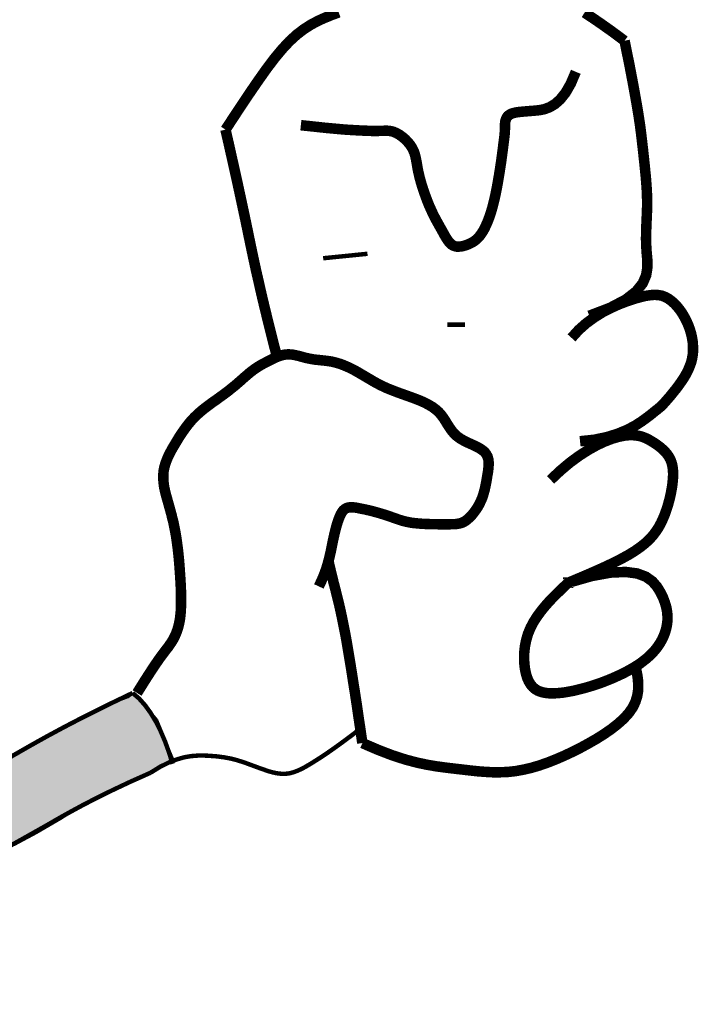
# Model space of a CAD drawing. Extents: x -603 to -141, y -298 to 300.
# Tile 229 of 234: x -201 to -193, y -202 to -190. Entities that reach past the tile are written whole.
import ezdxf

# ---------------------------------------------------------------- set-up
doc = ezdxf.new("R2010")
doc.units = 0
doc.header["$LTSCALE"] = 25
doc.header["$MEASUREMENT"] = 0
doc.linetypes.add('CENTER2', pattern=[1.125, 0.75, -0.125, 0.125, -0.125])
doc.layers.add('FACE', color=160, linetype='CENTER2')
doc.layers.add('FACEHATCH', color=5, linetype='CONTINUOUS')

msp = doc.modelspace()

# ---------------------------------------------------------------- hatches: boundary and pattern name
at = {"layer": 'FACEHATCH'}
msp.add_hatch(color=7, dxfattribs=at).paths.add_polyline_path([(-216.963, -199.132), (-216.778, -199.234), (-216.614, -199.336), (-216.43, -199.459), (-216.205, -199.602), (-216, -199.725), (-215.775, -199.848), (-215.529, -199.991), (-215.345, -200.093), (-215.132, -200.175), (-214.927, -200.216), (-214.702, -200.257), (-214.477, -200.298), (-214.231, -200.339), (-213.985, -200.379), (-213.719, -200.4), (-213.494, -200.441), (-213.187, -200.441), (-212.921, -200.441), (-212.675, -200.461), (-212.388, -200.42), (-212.143, -200.42), (-211.795, -200.4), (-211.528, -200.379), (-211.303, -200.379), (-211.017, -200.359), (-210.75, -200.359), (-210.484, -200.318), (-210.3, -200.298), (-210.136, -200.277), (-210.034, -200.277), (-210.3, -200.339), (-210.505, -200.42), (-210.75, -200.502), (-210.873, -200.625), (-211.017, -200.666), (-211.098, -200.707), (-211.201, -200.748), (-211.303, -200.748), (-211.344, -200.768), (-211.139, -200.829), (-210.955, -200.911), (-210.75, -201.014), (-210.566, -201.075), (-210.32, -201.157), (-210.177, -201.198), (-209.993, -201.28), (-209.849, -201.32), (-209.671, -201.382), (-209.467, -201.443), (-209.282, -201.505), (-209.159, -201.566), (-208.996, -201.607), (-208.811, -201.648), (-208.648, -201.668), (-208.484, -201.648), (-208.259, -201.668), (-208.074, -201.627), (-207.91, -201.586), (-207.706, -201.545), (-207.521, -201.525), (-207.276, -201.484), (-207.01, -201.443), (-206.764, -201.361), (-206.457, -201.239), (-206.231, -201.136), (-205.965, -201.034), (-205.72, -200.952), (-205.453, -200.809), (-205.208, -200.707), (-204.88, -200.604), (-204.634, -200.502), (-204.327, -200.4), (-204.061, -200.277), (-203.795, -200.175), (-203.508, -200.032), (-203.283, -199.929), (-203.037, -199.766), (-202.792, -199.643), (-202.566, -199.5), (-202.362, -199.377), (-202.116, -199.254), (-201.891, -199.132), (-201.604, -198.968), (-201.338, -198.845), (-201.072, -198.682), (-200.826, -198.538), (-200.56, -198.395), (-200.369, -198.272), (-200.206, -198.211), (-200.042, -198.129), (-199.858, -198.047), (-199.755, -198.006), (-199.694, -197.966), (-199.612, -198.027), (-199.509, -198.15), (-199.407, -198.272), (-199.346, -198.416), (-199.284, -198.579), (-199.223, -198.722), (-199.202, -198.763), (-199.366, -198.845), (-199.509, -198.907), (-199.673, -198.968), (-199.858, -199.07), (-200.083, -199.193), (-200.328, -199.316), (-200.554, -199.459), (-200.84, -199.623), (-201.107, -199.766), (-201.414, -199.929), (-201.659, -200.073), (-201.966, -200.257), (-202.171, -200.4), (-202.478, -200.584), (-202.745, -200.768), (-203.011, -200.87), (-203.318, -201.014), (-203.645, -201.157), (-203.932, -201.28), (-204.219, -201.423), (-204.526, -201.586), (-204.772, -201.668), (-204.956, -201.791), (-205.283, -201.914), (-205.632, -202.016), (-206, -202.118), (-206.369, -202.2), (-206.614, -202.261), (-206.86, -202.302), (-206.983, -202.384), (-207.147, -202.466), (-207.229, -202.548), (-207.351, -202.589), (-207.474, -202.609), (-207.72, -202.609), (-208.027, -202.589), (-208.375, -202.568), (-208.633, -202.548), (-209.002, -202.527), (-209.309, -202.487), (-209.657, -202.425), (-209.923, -202.405), (-210.21, -202.384), (-210.496, -202.343), (-210.804, -202.323), (-211.111, -202.302), (-211.397, -202.261), (-211.623, -202.2), (-211.889, -202.159), (-212.175, -202.118), (-212.38, -202.077), (-212.564, -202.057), (-212.626, -201.32), (-214.673, -201.382), (-214.653, -201.525), (-214.755, -201.505), (-214.858, -201.484), (-215.042, -201.443), (-215.226, -201.341), (-215.349, -201.3), (-215.492, -201.28), (-215.656, -201.259), (-215.8, -201.341), (-215.984, -201.423), (-216.148, -201.525), (-216.352, -201.627), (-216.557, -201.771), (-216.782, -201.893), (-216.946, -201.975), (-217.089, -202.077), (-217.274, -202.2), (-217.479, -202.282), (-217.663, -202.364), (-217.796, -202.431), (-217.96, -202.472), (-218.144, -202.534), (-218.308, -202.595), (-218.472, -202.677), (-218.656, -202.759), (-218.799, -202.861), (-218.983, -202.943), (-219.168, -203.004), (-219.332, -203.065), (-219.516, -203.106), (-219.659, -203.168), (-219.761, -203.209), (-219.802, -203.27), (-219.802, -203.352), (-219.761, -203.413), (-219.68, -203.556), (-219.618, -203.7), (-219.557, -203.843), (-219.557, -203.966), (-219.495, -204.088), (-219.413, -204.231), (-219.311, -204.334), (-219.188, -204.477), (-219.127, -204.661), (-219.024, -204.825), (-218.942, -204.988), (-218.881, -205.132), (-218.82, -205.316), (-218.758, -205.459), (-218.942, -205.438), (-219.127, -205.438), (-219.332, -205.438), (-219.495, -205.459), (-219.721, -205.459), (-219.884, -205.5), (-220.089, -205.52), (-220.273, -205.561), (-220.458, -205.663), (-220.662, -205.766), (-220.847, -205.909), (-220.97, -206.073), (-221.113, -206.236), (-221.215, -206.367), (-221.318, -206.51), (-221.379, -206.674), (-221.461, -206.817), (-221.461, -206.981), (-221.522, -207.206), (-221.543, -207.41), (-221.543, -207.635), (-221.543, -207.901), (-221.522, -208.126), (-221.522, -208.433), (-221.502, -208.625), (-221.481, -208.871), (-221.461, -209.055), (-221.44, -209.239), (-221.4, -209.464), (-221.359, -209.689), (-221.359, -209.832), (-221.154, -209.853), (-220.949, -209.832), (-220.703, -209.853), (-220.478, -209.832), (-220.212, -209.832), (-219.987, -209.853), (-219.761, -209.812), (-219.721, -209.812), (-219.741, -209.546), (-219.782, -209.157), (-219.823, -208.789), (-219.843, -208.462), (-219.864, -208.114), (-219.884, -207.787), (-219.905, -207.582), (-219.864, -207.378), (-219.782, -207.214), (-219.639, -207.071), (-219.454, -207.03), (-219.209, -207.071), (-219.045, -207.153), (-218.942, -207.316), (-218.881, -207.521), (-218.881, -207.766), (-218.881, -208.053), (-218.84, -208.278), (-218.84, -208.585), (-218.82, -208.932), (-218.82, -209.321), (-218.799, -209.71), (-218.779, -210.119), (-218.779, -210.426), (-218.758, -210.835), (-218.738, -211.244), (-218.717, -211.551), (-218.717, -211.878), (-218.799, -211.878), (-218.942, -211.796), (-219.106, -211.694), (-219.27, -211.571), (-219.454, -211.469), (-219.68, -211.449), (-219.884, -211.469), (-220.11, -211.571), (-220.294, -211.674), (-220.458, -211.776), (-220.683, -211.878), (-220.826, -212.042), (-220.949, -212.205), (-221.031, -212.39), (-221.133, -212.553), (-221.195, -212.764), (-221.277, -212.928), (-221.318, -212.948), (-221.359, -212.805), (-221.481, -212.498), (-221.604, -212.212), (-221.727, -211.925), (-221.911, -211.577), (-222.014, -211.291), (-222.137, -210.902), (-222.198, -210.575), (-222.259, -210.289), (-222.362, -209.961), (-222.464, -209.573), (-222.526, -209.266), (-222.587, -208.959), (-222.587, -208.672), (-222.628, -208.325), (-222.608, -207.997), (-222.648, -207.762), (-222.669, -207.517), (-222.669, -207.271), (-222.669, -207.005), (-222.689, -206.698), (-222.689, -206.433), (-222.689, -206.167), (-222.669, -205.982), (-222.608, -205.737), (-222.505, -205.451), (-222.423, -205.185), (-222.362, -204.898), (-222.28, -204.571), (-222.239, -204.223), (-222.157, -203.855), (-222.116, -203.528), (-222.014, -203.18), (-221.973, -202.996), (-221.891, -202.832), (-221.789, -202.677), (-221.707, -202.554), (-221.604, -202.431), (-221.481, -202.308), (-221.297, -202.186), (-221.113, -202.104), (-220.929, -201.981), (-220.806, -201.92), (-220.703, -201.838), (-220.601, -201.695), (-220.437, -201.511), (-220.314, -201.327), (-220.171, -201.163), (-220.048, -201.02), (-219.884, -200.876), (-220.028, -200.856), (-220.232, -200.856), (-220.417, -200.836), (-220.683, -200.815), (-220.929, -200.795), (-221.174, -200.774), (-221.44, -200.754), (-221.666, -200.733), (-221.932, -200.672), (-222.239, -200.631), (-222.485, -200.611), (-222.833, -200.549), (-223.181, -200.447), (-223.529, -200.345), (-223.836, -200.222), (-224.072, -200.16), (-224.297, -200.12), (-224.501, -200.079), (-224.747, -200.038), (-224.972, -199.976), (-225.218, -199.915), (-225.505, -199.833), (-225.791, -199.751), (-226.058, -199.649), (-226.324, -199.526), (-226.59, -199.424), (-226.815, -199.342), (-227.061, -199.281), (-227.286, -199.24), (-227.491, -199.219), (-227.696, -199.199), (-227.839, -199.199), (-227.9, -199.199), (-228.003, -199.281), (-228.064, -199.219), (-228.105, -199.056), (-228.105, -198.831), (-228.105, -198.626), (-228.085, -198.422), (-228.044, -198.176), (-228.023, -198.013), (-228.003, -197.91), (-227.921, -197.972), (-227.818, -198.053), (-227.737, -198.074), (-227.532, -198.074), (-227.327, -198.094), (-227.143, -198.115), (-226.938, -198.156), (-226.733, -198.176), (-226.467, -198.238), (-226.221, -198.299), (-225.976, -198.381), (-225.71, -198.442), (-225.464, -198.524), (-225.157, -198.585), (-224.911, -198.647), (-224.624, -198.708), (-224.338, -198.769), (-224.072, -198.81), (-223.805, -198.851), (-223.621, -198.913), (-223.375, -198.974), (-223.089, -199.035), (-222.863, -199.138), (-222.597, -199.199), (-222.331, -199.219), (-222.044, -199.26), (-221.778, -199.301), (-221.553, -199.342), (-221.307, -199.424), (-221.103, -199.424), (-220.836, -199.383), (-220.591, -199.322), (-220.325, -199.219), (-220.099, -199.138), (-219.854, -199.056), (-219.587, -198.954), (-219.362, -198.892), (-219.116, -198.81), (-218.973, -198.79), (-218.871, -198.749), (-218.697, -198.913), (-218.553, -199.035), (-218.349, -199.158), (-218.123, -199.281), (-217.919, -199.363), (-217.653, -199.465), (-217.427, -199.506), (-217.223, -199.567), (-217.038, -199.567), (-216.977, -199.588), (-216.956, -199.465), (-216.956, -199.322)])
h = msp.add_hatch(color=7, dxfattribs=at)
h.paths.add_polyline_path([(-220.923, -216.67), (-220.652, -216.814), (-220.429, -216.973), (-220.174, -217.18), (-220.03, -217.339), (-219.887, -217.499), (-219.791, -217.626), (-219.664, -217.594), (-219.44, -217.371), (-219.249, -217.053), (-219.154, -216.654), (-219.09, -216.145), (-219.042, -215.651), (-218.978, -215.109), (-218.93, -214.615), (-218.883, -214.058), (-218.851, -213.469), (-218.835, -213.07), (-218.835, -212.736), (-218.819, -212.529), (-218.803, -212.417), (-218.755, -212.385), (-218.628, -212.449), (-218.405, -212.608), (-218.054, -212.975), (-217.576, -213.532), (-217.05, -214.154), (-216.269, -215.077), (-215.679, -215.89), (-215.233, -216.431), (-214.867, -216.798), (-214.58, -217.116), (-214.325, -217.451), (-214.086, -217.722), (-213.799, -217.945), (-213.576, -218.12), (-213.289, -218.232), (-212.97, -218.263), (-212.667, -218.279), (-212.396, -218.232), (-212.221, -218.2), (-212.141, -218.152), (-212.348, -217.897), (-212.651, -217.403), (-212.874, -216.814), (-212.954, -216.272), (-212.906, -215.922), (-212.874, -215.635), (-213.257, -215.332), (-213.576, -215.046), (-213.751, -214.902), (-214.133, -214.361), (-214.564, -213.755), (-214.962, -213.198), (-215.376, -212.592), (-215.647, -212.21), (-215.791, -211.987), (-215.966, -211.621), (-216.126, -211.191), (-216.285, -210.888), (-216.54, -210.506), (-216.795, -210.123), (-216.989, -209.812), (-217.164, -209.573), (-217.34, -209.159), (-217.499, -208.761), (-217.69, -208.235), (-217.865, -207.725), (-218.073, -207.248), (-218.232, -206.77), (-218.407, -206.308), (-218.615, -205.798), (-218.758, -205.479), (-218.885, -205.177), (-222.694, -206.037), (-222.71, -206.355), (-222.694, -206.833), (-222.678, -207.216), (-222.647, -207.63), (-222.631, -208.076), (-222.615, -208.474), (-222.599, -208.904), (-222.519, -209.318), (-222.423, -209.717), (-222.312, -210.131), (-222.137, -210.911), (-222.009, -211.294), (-221.85, -211.692), (-221.674, -212.09), (-221.467, -212.536), (-221.308, -212.918), (-221.148, -213.301), (-221.005, -213.683), (-220.878, -214.049), (-220.782, -214.352), (-220.733, -214.759), (-220.733, -215.125), (-220.749, -215.555), (-220.829, -215.954), (-220.909, -216.288), (-220.925, -216.463)])
edge = h.paths.add_edge_path()
edge.add_line((-216.963, -199.137), (-216.963, -199.132))
edge.add_line((-216.963, -199.132), (-216.778, -199.234))
edge.add_line((-216.778, -199.234), (-216.614, -199.336))
edge.add_line((-216.614, -199.336), (-216.43, -199.459))
edge.add_line((-216.43, -199.459), (-216.205, -199.602))
edge.add_line((-216.205, -199.602), (-216, -199.725))
edge.add_line((-216, -199.725), (-215.775, -199.848))
edge.add_line((-215.775, -199.848), (-215.529, -199.991))
edge.add_line((-215.529, -199.991), (-215.345, -200.093))
edge.add_line((-215.345, -200.093), (-215.132, -200.175))
edge.add_line((-215.132, -200.175), (-214.927, -200.216))
edge.add_line((-214.927, -200.216), (-214.702, -200.257))
edge.add_line((-214.702, -200.257), (-214.477, -200.298))
edge.add_line((-214.477, -200.298), (-214.231, -200.339))
edge.add_line((-214.231, -200.339), (-213.985, -200.379))
edge.add_line((-213.985, -200.379), (-213.719, -200.4))
edge.add_line((-213.719, -200.4), (-213.494, -200.441))
edge.add_line((-213.494, -200.441), (-213.187, -200.441))
edge.add_line((-213.187, -200.441), (-212.921, -200.441))
edge.add_line((-212.921, -200.441), (-212.675, -200.461))
edge.add_line((-212.675, -200.461), (-212.388, -200.42))
edge.add_line((-212.388, -200.42), (-212.143, -200.42))
edge.add_line((-212.143, -200.42), (-211.795, -200.4))
edge.add_line((-211.795, -200.4), (-211.528, -200.379))
edge.add_line((-211.528, -200.379), (-211.303, -200.379))
edge.add_line((-211.303, -200.379), (-211.017, -200.359))
edge.add_line((-211.017, -200.359), (-210.75, -200.359))
edge.add_line((-210.75, -200.359), (-210.484, -200.318))
edge.add_line((-210.484, -200.318), (-210.3, -200.298))
edge.add_line((-210.3, -200.298), (-210.136, -200.277))
edge.add_line((-210.136, -200.277), (-210.034, -200.277))
edge.add_line((-210.034, -200.277), (-210.3, -200.339))
edge.add_line((-210.3, -200.339), (-210.505, -200.42))
edge.add_line((-210.505, -200.42), (-210.75, -200.502))
edge.add_line((-210.75, -200.502), (-210.873, -200.625))
edge.add_line((-210.873, -200.625), (-211.017, -200.666))
edge.add_line((-211.017, -200.666), (-211.098, -200.707))
edge.add_line((-211.098, -200.707), (-211.201, -200.748))
edge.add_line((-211.201, -200.748), (-211.303, -200.748))
edge.add_line((-211.303, -200.748), (-211.344, -200.768))
edge.add_line((-211.344, -200.768), (-211.139, -200.829))
edge.add_line((-211.139, -200.829), (-210.955, -200.911))
edge.add_line((-210.955, -200.911), (-210.75, -201.014))
edge.add_line((-210.75, -201.014), (-210.566, -201.075))
edge.add_line((-210.566, -201.075), (-210.32, -201.157))
edge.add_line((-210.32, -201.157), (-210.177, -201.198))
edge.add_line((-210.177, -201.198), (-209.993, -201.28))
edge.add_line((-209.993, -201.28), (-209.849, -201.32))
edge.add_line((-209.849, -201.32), (-209.671, -201.382))
edge.add_line((-209.671, -201.382), (-209.467, -201.443))
edge.add_line((-209.467, -201.443), (-209.282, -201.505))
edge.add_line((-209.282, -201.505), (-209.159, -201.566))
edge.add_line((-209.159, -201.566), (-208.996, -201.607))
edge.add_line((-208.996, -201.607), (-208.811, -201.648))
edge.add_line((-208.811, -201.648), (-208.648, -201.668))
edge.add_line((-208.648, -201.668), (-208.484, -201.648))
edge.add_line((-208.484, -201.648), (-208.259, -201.668))
edge.add_line((-208.259, -201.668), (-208.074, -201.627))
edge.add_line((-208.074, -201.627), (-207.91, -201.586))
edge.add_line((-207.91, -201.586), (-207.706, -201.545))
edge.add_line((-207.706, -201.545), (-207.521, -201.525))
edge.add_line((-207.521, -201.525), (-207.276, -201.484))
edge.add_line((-207.276, -201.484), (-207.01, -201.443))
edge.add_line((-207.01, -201.443), (-206.764, -201.361))
edge.add_line((-206.764, -201.361), (-206.457, -201.239))
edge.add_line((-206.457, -201.239), (-206.231, -201.136))
edge.add_line((-206.231, -201.136), (-205.965, -201.034))
edge.add_line((-205.965, -201.034), (-205.72, -200.952))
edge.add_line((-205.72, -200.952), (-205.453, -200.809))
edge.add_line((-205.453, -200.809), (-205.208, -200.707))
edge.add_line((-205.208, -200.707), (-204.88, -200.604))
edge.add_line((-204.88, -200.604), (-204.634, -200.502))
edge.add_line((-204.634, -200.502), (-204.327, -200.4))
edge.add_line((-204.327, -200.4), (-204.061, -200.277))
edge.add_line((-204.061, -200.277), (-203.795, -200.175))
edge.add_line((-203.795, -200.175), (-203.508, -200.032))
edge.add_line((-203.508, -200.032), (-203.283, -199.929))
edge.add_line((-203.283, -199.929), (-203.037, -199.766))
edge.add_line((-203.037, -199.766), (-202.792, -199.643))
edge.add_line((-202.792, -199.643), (-202.566, -199.5))
edge.add_line((-202.566, -199.5), (-202.362, -199.377))
edge.add_line((-202.362, -199.377), (-202.116, -199.254))
edge.add_line((-202.116, -199.254), (-201.891, -199.132))
edge.add_line((-201.891, -199.132), (-201.604, -198.968))
edge.add_line((-201.604, -198.968), (-201.338, -198.845))
edge.add_line((-201.338, -198.845), (-201.072, -198.682))
edge.add_line((-201.072, -198.682), (-200.826, -198.538))
edge.add_line((-200.826, -198.538), (-200.56, -198.395))
edge.add_line((-200.56, -198.395), (-200.369, -198.272))
edge.add_line((-200.369, -198.272), (-200.206, -198.211))
edge.add_line((-200.206, -198.211), (-200.042, -198.129))
edge.add_line((-200.042, -198.129), (-199.858, -198.047))
edge.add_line((-199.858, -198.047), (-199.755, -198.006))
edge.add_line((-199.755, -198.006), (-199.694, -197.966))
edge.add_line((-199.694, -197.966), (-199.612, -198.027))
edge.add_line((-199.612, -198.027), (-199.509, -198.15))
edge.add_line((-199.509, -198.15), (-199.407, -198.272))
edge.add_line((-199.407, -198.272), (-199.346, -198.416))
edge.add_line((-199.346, -198.416), (-199.284, -198.579))
edge.add_line((-199.284, -198.579), (-199.223, -198.722))
edge.add_line((-199.223, -198.722), (-199.202, -198.763))
edge.add_line((-199.202, -198.763), (-199.366, -198.845))
edge.add_line((-199.366, -198.845), (-199.509, -198.907))
edge.add_line((-199.509, -198.907), (-199.673, -198.968))
edge.add_line((-199.673, -198.968), (-199.858, -199.07))
edge.add_line((-199.858, -199.07), (-200.083, -199.193))
edge.add_line((-200.083, -199.193), (-200.328, -199.316))
edge.add_line((-200.328, -199.316), (-200.554, -199.459))
edge.add_line((-200.554, -199.459), (-200.84, -199.623))
edge.add_line((-200.84, -199.623), (-201.107, -199.766))
edge.add_line((-201.107, -199.766), (-201.414, -199.929))
edge.add_line((-201.414, -199.929), (-201.659, -200.073))
edge.add_line((-201.659, -200.073), (-201.966, -200.257))
edge.add_line((-201.966, -200.257), (-202.171, -200.4))
edge.add_line((-202.171, -200.4), (-202.478, -200.584))
edge.add_line((-202.478, -200.584), (-202.745, -200.768))
edge.add_line((-202.745, -200.768), (-203.011, -200.87))
edge.add_line((-203.011, -200.87), (-203.318, -201.014))
edge.add_line((-203.318, -201.014), (-203.645, -201.157))
edge.add_line((-203.645, -201.157), (-203.932, -201.28))
edge.add_line((-203.932, -201.28), (-204.219, -201.423))
edge.add_line((-204.219, -201.423), (-204.526, -201.586))
edge.add_line((-204.526, -201.586), (-204.772, -201.668))
edge.add_line((-204.772, -201.668), (-204.956, -201.791))
edge.add_line((-204.956, -201.791), (-205.283, -201.914))
edge.add_line((-205.283, -201.914), (-205.632, -202.016))
edge.add_line((-205.632, -202.016), (-206, -202.118))
edge.add_line((-206, -202.118), (-206.369, -202.2))
edge.add_line((-206.369, -202.2), (-206.614, -202.261))
edge.add_line((-206.614, -202.261), (-206.86, -202.302))
edge.add_line((-206.86, -202.302), (-206.983, -202.384))
edge.add_line((-206.983, -202.384), (-207.147, -202.466))
edge.add_line((-207.147, -202.466), (-207.229, -202.548))
edge.add_line((-207.229, -202.548), (-207.351, -202.589))
edge.add_line((-207.351, -202.589), (-207.474, -202.609))
edge.add_line((-207.474, -202.609), (-207.72, -202.609))
edge.add_line((-207.72, -202.609), (-208.027, -202.589))
edge.add_line((-208.027, -202.589), (-208.375, -202.568))
edge.add_line((-208.375, -202.568), (-208.633, -202.548))
edge.add_line((-208.633, -202.548), (-209.002, -202.527))
edge.add_line((-209.002, -202.527), (-209.309, -202.487))
edge.add_line((-209.309, -202.487), (-209.657, -202.425))
edge.add_line((-209.657, -202.425), (-209.923, -202.405))
edge.add_line((-209.923, -202.405), (-210.21, -202.384))
edge.add_line((-210.21, -202.384), (-210.496, -202.343))
edge.add_line((-210.496, -202.343), (-210.804, -202.323))
edge.add_line((-210.804, -202.323), (-211.111, -202.302))
edge.add_line((-211.111, -202.302), (-211.397, -202.261))
edge.add_line((-211.397, -202.261), (-211.623, -202.2))
edge.add_line((-211.623, -202.2), (-211.889, -202.159))
edge.add_line((-211.889, -202.159), (-212.175, -202.118))
edge.add_line((-212.175, -202.118), (-212.38, -202.077))
edge.add_line((-212.38, -202.077), (-212.564, -202.057))
edge.add_line((-212.564, -202.057), (-212.626, -201.32))
edge.add_line((-212.626, -201.32), (-214.673, -201.382))
edge.add_line((-214.673, -201.382), (-214.653, -201.525))
edge.add_line((-214.653, -201.525), (-214.755, -201.505))
edge.add_line((-214.755, -201.505), (-214.858, -201.484))
edge.add_line((-214.858, -201.484), (-215.042, -201.443))
edge.add_line((-215.042, -201.443), (-215.226, -201.341))
edge.add_line((-215.226, -201.341), (-215.349, -201.3))
edge.add_line((-215.349, -201.3), (-215.492, -201.28))
edge.add_line((-215.492, -201.28), (-215.656, -201.259))
edge.add_line((-215.656, -201.259), (-215.8, -201.341))
edge.add_line((-215.8, -201.341), (-215.984, -201.423))
edge.add_line((-215.984, -201.423), (-216.148, -201.525))
edge.add_line((-216.148, -201.525), (-216.352, -201.627))
edge.add_line((-216.352, -201.627), (-216.557, -201.771))
edge.add_line((-216.557, -201.771), (-216.782, -201.893))
edge.add_line((-216.782, -201.893), (-216.946, -201.975))
edge.add_line((-216.946, -201.975), (-217.089, -202.077))
edge.add_line((-217.089, -202.077), (-217.274, -202.2))
edge.add_line((-217.274, -202.2), (-217.479, -202.282))
edge.add_line((-217.479, -202.282), (-217.663, -202.364))
edge.add_line((-217.663, -202.364), (-217.796, -202.431))
edge.add_line((-217.796, -202.431), (-217.96, -202.472))
edge.add_line((-217.96, -202.472), (-218.144, -202.534))
edge.add_line((-218.144, -202.534), (-218.308, -202.595))
edge.add_line((-218.308, -202.595), (-218.472, -202.677))
edge.add_line((-218.472, -202.677), (-218.656, -202.759))
edge.add_line((-218.656, -202.759), (-218.799, -202.861))
edge.add_line((-218.799, -202.861), (-218.983, -202.943))
edge.add_line((-218.983, -202.943), (-219.168, -203.004))
edge.add_line((-219.168, -203.004), (-219.332, -203.065))
edge.add_line((-219.332, -203.065), (-219.516, -203.106))
edge.add_line((-219.516, -203.106), (-219.659, -203.168))
edge.add_line((-219.659, -203.168), (-219.761, -203.209))
edge.add_line((-219.761, -203.209), (-219.802, -203.27))
edge.add_line((-219.802, -203.27), (-219.802, -203.352))
edge.add_line((-219.802, -203.352), (-219.761, -203.413))
edge.add_line((-219.761, -203.413), (-219.68, -203.556))
edge.add_line((-219.68, -203.556), (-219.618, -203.7))
edge.add_line((-219.618, -203.7), (-219.557, -203.843))
edge.add_line((-219.557, -203.843), (-219.557, -203.966))
edge.add_line((-219.557, -203.966), (-219.495, -204.088))
edge.add_line((-219.495, -204.088), (-219.413, -204.231))
edge.add_line((-219.413, -204.231), (-219.311, -204.334))
edge.add_line((-219.311, -204.334), (-219.188, -204.477))
edge.add_line((-219.188, -204.477), (-219.127, -204.661))
edge.add_line((-219.127, -204.661), (-219.024, -204.825))
edge.add_line((-219.024, -204.825), (-218.942, -204.988))
edge.add_line((-218.942, -204.988), (-218.881, -205.132))
edge.add_line((-218.881, -205.132), (-218.82, -205.316))
edge.add_line((-218.82, -205.316), (-218.758, -205.459))
edge.add_line((-218.758, -205.459), (-218.942, -205.438))
edge.add_line((-218.942, -205.438), (-219.127, -205.438))
edge.add_line((-219.127, -205.438), (-219.332, -205.438))
edge.add_line((-219.332, -205.438), (-219.495, -205.459))
edge.add_line((-219.495, -205.459), (-219.721, -205.459))
edge.add_line((-219.721, -205.459), (-219.884, -205.5))
edge.add_line((-219.884, -205.5), (-220.089, -205.52))
edge.add_line((-220.089, -205.52), (-220.273, -205.561))
edge.add_line((-220.273, -205.561), (-220.458, -205.663))
edge.add_line((-220.458, -205.663), (-220.662, -205.766))
edge.add_line((-220.662, -205.766), (-220.847, -205.909))
edge.add_line((-220.847, -205.909), (-220.97, -206.073))
edge.add_line((-220.97, -206.073), (-221.113, -206.236))
edge.add_line((-221.113, -206.236), (-221.215, -206.367))
edge.add_line((-221.215, -206.367), (-221.318, -206.51))
edge.add_line((-221.318, -206.51), (-221.379, -206.674))
edge.add_line((-221.379, -206.674), (-221.461, -206.817))
edge.add_line((-221.461, -206.817), (-221.461, -206.981))
edge.add_line((-221.461, -206.981), (-221.522, -207.206))
edge.add_line((-221.522, -207.206), (-221.543, -207.41))
edge.add_line((-221.543, -207.41), (-221.543, -207.635))
edge.add_line((-221.543, -207.635), (-221.543, -207.901))
edge.add_line((-221.543, -207.901), (-221.522, -208.126))
edge.add_line((-221.522, -208.126), (-221.522, -208.433))
edge.add_line((-221.522, -208.433), (-221.502, -208.625))
edge.add_line((-221.502, -208.625), (-221.481, -208.871))
edge.add_line((-221.481, -208.871), (-221.461, -209.055))
edge.add_line((-221.461, -209.055), (-221.44, -209.239))
edge.add_line((-221.44, -209.239), (-221.4, -209.464))
edge.add_line((-221.4, -209.464), (-221.359, -209.689))
edge.add_line((-221.359, -209.689), (-221.359, -209.832))
edge.add_line((-221.359, -209.832), (-221.154, -209.853))
edge.add_line((-221.154, -209.853), (-220.949, -209.832))
edge.add_line((-220.949, -209.832), (-220.703, -209.853))
edge.add_line((-220.703, -209.853), (-220.478, -209.832))
edge.add_line((-220.478, -209.832), (-220.212, -209.832))
edge.add_line((-220.212, -209.832), (-219.987, -209.853))
edge.add_line((-219.987, -209.853), (-219.761, -209.812))
edge.add_line((-219.761, -209.812), (-219.721, -209.812))
edge.add_line((-219.721, -209.812), (-219.741, -209.546))
edge.add_line((-219.741, -209.546), (-219.782, -209.157))
edge.add_line((-219.782, -209.157), (-219.823, -208.789))
edge.add_line((-219.823, -208.789), (-219.843, -208.462))
edge.add_line((-219.843, -208.462), (-219.864, -208.114))
edge.add_line((-219.864, -208.114), (-219.884, -207.787))
edge.add_line((-219.884, -207.787), (-219.905, -207.582))
edge.add_line((-219.905, -207.582), (-219.864, -207.378))
edge.add_line((-219.864, -207.378), (-219.782, -207.214))
edge.add_line((-219.782, -207.214), (-219.639, -207.071))
edge.add_line((-219.639, -207.071), (-219.454, -207.03))
edge.add_line((-219.454, -207.03), (-219.209, -207.071))
edge.add_line((-219.209, -207.071), (-219.045, -207.153))
edge.add_line((-219.045, -207.153), (-218.942, -207.316))
edge.add_line((-218.942, -207.316), (-218.881, -207.521))
edge.add_line((-218.881, -207.521), (-218.881, -207.766))
edge.add_line((-218.881, -207.766), (-218.881, -208.053))
edge.add_line((-218.881, -208.053), (-218.84, -208.278))
edge.add_line((-218.84, -208.278), (-218.84, -208.585))
edge.add_line((-218.84, -208.585), (-218.82, -208.932))
edge.add_line((-218.82, -208.932), (-218.82, -209.321))
edge.add_line((-218.82, -209.321), (-218.799, -209.71))
edge.add_line((-218.799, -209.71), (-218.779, -210.119))
edge.add_line((-218.779, -210.119), (-218.779, -210.426))
edge.add_line((-218.779, -210.426), (-218.758, -210.835))
edge.add_line((-218.758, -210.835), (-218.738, -211.244))
edge.add_line((-218.738, -211.244), (-218.717, -211.551))
edge.add_line((-218.717, -211.551), (-218.717, -211.878))
edge.add_line((-218.717, -211.878), (-218.799, -211.878))
edge.add_line((-218.799, -211.878), (-218.942, -211.796))
edge.add_line((-218.942, -211.796), (-219.106, -211.694))
edge.add_line((-219.106, -211.694), (-219.27, -211.571))
edge.add_line((-219.27, -211.571), (-219.454, -211.469))
edge.add_line((-219.454, -211.469), (-219.68, -211.449))
edge.add_line((-219.68, -211.449), (-219.884, -211.469))
edge.add_line((-219.884, -211.469), (-220.11, -211.571))
edge.add_line((-220.11, -211.571), (-220.294, -211.674))
edge.add_line((-220.294, -211.674), (-220.458, -211.776))
edge.add_line((-220.458, -211.776), (-220.683, -211.878))
edge.add_line((-220.683, -211.878), (-220.826, -212.042))
edge.add_line((-220.826, -212.042), (-220.949, -212.205))
edge.add_line((-220.949, -212.205), (-221.031, -212.39))
edge.add_line((-221.031, -212.39), (-221.133, -212.553))
edge.add_line((-221.133, -212.553), (-221.195, -212.764))
edge.add_line((-221.195, -212.764), (-221.277, -212.928))
edge.add_line((-221.277, -212.928), (-221.318, -212.948))
edge.add_line((-221.318, -212.948), (-221.359, -212.805))
edge.add_line((-221.359, -212.805), (-221.481, -212.498))
edge.add_line((-221.481, -212.498), (-221.604, -212.212))
edge.add_line((-221.604, -212.212), (-221.727, -211.925))
edge.add_line((-221.727, -211.925), (-221.911, -211.577))
edge.add_line((-221.911, -211.577), (-222.014, -211.291))
edge.add_line((-222.014, -211.291), (-222.137, -210.902))
edge.add_line((-222.137, -210.902), (-222.198, -210.575))
edge.add_line((-222.198, -210.575), (-222.259, -210.289))
edge.add_line((-222.259, -210.289), (-222.362, -209.961))
edge.add_line((-222.362, -209.961), (-222.464, -209.573))
edge.add_line((-222.464, -209.573), (-222.526, -209.266))
edge.add_line((-222.526, -209.266), (-222.587, -208.959))
edge.add_line((-222.587, -208.959), (-222.587, -208.672))
edge.add_line((-222.587, -208.672), (-222.628, -208.325))
edge.add_line((-222.628, -208.325), (-222.608, -207.997))
edge.add_line((-222.608, -207.997), (-222.648, -207.762))
edge.add_line((-222.648, -207.762), (-222.669, -207.517))
edge.add_line((-222.669, -207.517), (-222.669, -207.271))
edge.add_line((-222.669, -207.271), (-222.669, -207.005))
edge.add_line((-222.669, -207.005), (-222.689, -206.698))
edge.add_line((-222.689, -206.698), (-222.689, -206.433))
edge.add_line((-222.689, -206.433), (-222.689, -206.167))
edge.add_line((-222.689, -206.167), (-222.669, -205.982))
edge.add_line((-222.669, -205.982), (-222.608, -205.737))
edge.add_line((-222.608, -205.737), (-222.505, -205.451))
edge.add_line((-222.505, -205.451), (-222.423, -205.185))
edge.add_line((-222.423, -205.185), (-222.362, -204.898))
edge.add_line((-222.362, -204.898), (-222.28, -204.571))
edge.add_line((-222.28, -204.571), (-222.239, -204.223))
edge.add_line((-222.239, -204.223), (-222.157, -203.855))
edge.add_line((-222.157, -203.855), (-222.116, -203.528))
edge.add_line((-222.116, -203.528), (-222.014, -203.18))
edge.add_line((-222.014, -203.18), (-221.973, -202.996))
edge.add_line((-221.973, -202.996), (-221.891, -202.832))
edge.add_line((-221.891, -202.832), (-221.789, -202.677))
edge.add_line((-221.789, -202.677), (-221.707, -202.554))
edge.add_line((-221.707, -202.554), (-221.604, -202.431))
edge.add_line((-221.604, -202.431), (-221.481, -202.308))
edge.add_line((-221.481, -202.308), (-221.297, -202.186))
edge.add_line((-221.297, -202.186), (-221.113, -202.104))
edge.add_line((-221.113, -202.104), (-220.929, -201.981))
edge.add_line((-220.929, -201.981), (-220.806, -201.92))
edge.add_line((-220.806, -201.92), (-220.703, -201.838))
edge.add_line((-220.703, -201.838), (-220.601, -201.695))
edge.add_line((-220.601, -201.695), (-220.437, -201.511))
edge.add_line((-220.437, -201.511), (-220.314, -201.327))
edge.add_line((-220.314, -201.327), (-220.171, -201.163))
edge.add_line((-220.171, -201.163), (-220.048, -201.02))
edge.add_line((-220.048, -201.02), (-219.884, -200.876))
edge.add_line((-219.884, -200.876), (-220.028, -200.856))
edge.add_line((-220.028, -200.856), (-220.232, -200.856))
edge.add_line((-220.232, -200.856), (-220.417, -200.836))
edge.add_line((-220.417, -200.836), (-220.683, -200.815))
edge.add_line((-220.683, -200.815), (-220.929, -200.795))
edge.add_line((-220.929, -200.795), (-221.174, -200.774))
edge.add_line((-221.174, -200.774), (-221.44, -200.754))
edge.add_line((-221.44, -200.754), (-221.666, -200.733))
edge.add_line((-221.666, -200.733), (-221.932, -200.672))
edge.add_line((-221.932, -200.672), (-222.239, -200.631))
edge.add_line((-222.239, -200.631), (-222.485, -200.611))
edge.add_line((-222.485, -200.611), (-222.833, -200.549))
edge.add_line((-222.833, -200.549), (-223.181, -200.447))
edge.add_line((-223.181, -200.447), (-223.529, -200.345))
edge.add_line((-223.529, -200.345), (-223.836, -200.222))
edge.add_line((-223.836, -200.222), (-224.072, -200.16))
edge.add_line((-224.072, -200.16), (-224.297, -200.12))
edge.add_line((-224.297, -200.12), (-224.501, -200.079))
edge.add_line((-224.501, -200.079), (-224.747, -200.038))
edge.add_line((-224.747, -200.038), (-224.972, -199.976))
edge.add_line((-224.972, -199.976), (-225.218, -199.915))
edge.add_line((-225.218, -199.915), (-225.505, -199.833))
edge.add_line((-225.505, -199.833), (-225.791, -199.751))
edge.add_line((-225.791, -199.751), (-226.058, -199.649))
edge.add_line((-226.058, -199.649), (-226.324, -199.526))
edge.add_line((-226.324, -199.526), (-226.59, -199.424))
edge.add_line((-226.59, -199.424), (-226.815, -199.342))
edge.add_line((-226.815, -199.342), (-227.061, -199.281))
edge.add_line((-227.061, -199.281), (-227.286, -199.24))
edge.add_line((-227.286, -199.24), (-227.491, -199.219))
edge.add_line((-227.491, -199.219), (-227.696, -199.199))
edge.add_line((-227.696, -199.199), (-227.839, -199.199))
edge.add_line((-227.839, -199.199), (-227.9, -199.199))
edge.add_line((-227.9, -199.199), (-228.003, -199.281))
edge.add_line((-228.003, -199.281), (-228.064, -199.219))
edge.add_line((-228.064, -199.219), (-228.105, -199.056))
edge.add_line((-228.105, -199.056), (-228.105, -198.831))
edge.add_line((-228.105, -198.831), (-228.105, -198.626))
edge.add_line((-228.105, -198.626), (-228.085, -198.422))
edge.add_line((-228.085, -198.422), (-228.044, -198.176))
edge.add_line((-228.044, -198.176), (-228.023, -198.013))
edge.add_line((-228.023, -198.013), (-228.003, -197.91))
edge.add_line((-228.003, -197.91), (-227.921, -197.972))
edge.add_line((-227.921, -197.972), (-227.818, -198.053))
edge.add_line((-227.818, -198.053), (-227.737, -198.074))
edge.add_line((-227.737, -198.074), (-227.532, -198.074))
edge.add_line((-227.532, -198.074), (-227.327, -198.094))
edge.add_line((-227.327, -198.094), (-227.143, -198.115))
edge.add_line((-227.143, -198.115), (-226.938, -198.156))
edge.add_line((-226.938, -198.156), (-226.733, -198.176))
edge.add_line((-226.733, -198.176), (-226.467, -198.238))
edge.add_line((-226.467, -198.238), (-226.221, -198.299))
edge.add_line((-226.221, -198.299), (-225.976, -198.381))
edge.add_line((-225.976, -198.381), (-225.71, -198.442))
edge.add_line((-225.71, -198.442), (-225.464, -198.524))
edge.add_line((-225.464, -198.524), (-225.157, -198.585))
edge.add_line((-225.157, -198.585), (-224.911, -198.647))
edge.add_line((-224.911, -198.647), (-224.624, -198.708))
edge.add_line((-224.624, -198.708), (-224.338, -198.769))
edge.add_line((-224.338, -198.769), (-224.072, -198.81))
edge.add_line((-224.072, -198.81), (-223.805, -198.851))
edge.add_line((-223.805, -198.851), (-223.621, -198.913))
edge.add_line((-223.621, -198.913), (-223.375, -198.974))
edge.add_line((-223.375, -198.974), (-223.089, -199.035))
edge.add_line((-223.089, -199.035), (-222.863, -199.138))
edge.add_line((-222.863, -199.138), (-222.597, -199.199))
edge.add_line((-222.597, -199.199), (-222.331, -199.219))
edge.add_line((-222.331, -199.219), (-222.044, -199.26))
edge.add_line((-222.044, -199.26), (-221.778, -199.301))
edge.add_line((-221.778, -199.301), (-221.553, -199.342))
edge.add_line((-221.553, -199.342), (-221.307, -199.424))
edge.add_line((-221.307, -199.424), (-221.103, -199.424))
edge.add_line((-221.103, -199.424), (-220.836, -199.383))
edge.add_line((-220.836, -199.383), (-220.591, -199.322))
edge.add_line((-220.591, -199.322), (-220.325, -199.219))
edge.add_line((-220.325, -199.219), (-220.099, -199.138))
edge.add_line((-220.099, -199.138), (-219.854, -199.056))
edge.add_line((-219.854, -199.056), (-219.587, -198.954))
edge.add_line((-219.587, -198.954), (-219.362, -198.892))
edge.add_line((-219.362, -198.892), (-219.116, -198.81))
edge.add_line((-219.116, -198.81), (-218.973, -198.79))
edge.add_line((-218.973, -198.79), (-218.871, -198.749))
edge.add_line((-218.871, -198.749), (-218.697, -198.913))
edge.add_line((-218.697, -198.913), (-218.553, -199.035))
edge.add_line((-218.553, -199.035), (-218.349, -199.158))
edge.add_line((-218.349, -199.158), (-218.123, -199.281))
edge.add_line((-218.123, -199.281), (-217.919, -199.363))
edge.add_line((-217.919, -199.363), (-217.653, -199.465))
edge.add_line((-217.653, -199.465), (-217.427, -199.506))
edge.add_line((-217.427, -199.506), (-217.223, -199.567))
edge.add_line((-217.223, -199.567), (-217.038, -199.567))
edge.add_line((-217.038, -199.567), (-216.977, -199.588))
edge.add_line((-216.977, -199.588), (-216.956, -199.465))
edge.add_line((-216.956, -199.465), (-216.956, -199.322))
edge.add_line((-216.956, -199.322), (-216.963, -199.132))

# ---------------------------------------------------------------- linework, layer by layer
at = {"layer": 'FACE', "color": 7}
for points, const_width in [([(-198.597, -191.256), (-198.455, -191.039), (-198.327, -190.847), (-198.212, -190.679), (-198.108, -190.532), (-198.012, -190.405), (-197.921, -190.296), (-197.835, -190.204), (-197.751, -190.127), (-197.666, -190.062), (-197.582, -190.008), (-197.498, -189.963), (-197.414, -189.925), (-197.332, -189.892), (-197.251, -189.862)], 0.125), ([(-194.328, -189.865), (-194.236, -189.925), (-194.127, -190), (-194, -190.09), (-193.853, -190.199)], 0.125), ([(-193.853, -190.199), (-193.795, -190.484), (-193.75, -190.72), (-193.715, -190.915), (-193.688, -191.075), (-193.668, -191.207), (-193.654, -191.318), (-193.643, -191.413), (-193.633, -191.5), (-193.624, -191.585), (-193.615, -191.668), (-193.607, -191.75), (-193.599, -191.829), (-193.593, -191.907), (-193.588, -191.984), (-193.585, -192.058), (-193.584, -192.131), (-193.585, -192.202), (-193.588, -192.271), (-193.591, -192.341), (-193.594, -192.411), (-193.596, -192.483), (-193.597, -192.557), (-193.595, -192.635), (-193.59, -192.717), (-193.582, -192.803), (-193.581, -192.893), (-193.596, -192.987), (-193.637, -193.083), (-193.715, -193.18), (-193.84, -193.277), (-194.022, -193.373), (-194.272, -193.469)], 0.125), ([(-197.701, -191.203), (-197.401, -191.235), (-197.169, -191.256), (-196.993, -191.266), (-196.865, -191.271), (-196.775, -191.271), (-196.713, -191.269), (-196.669, -191.269), (-196.633, -191.273), (-196.598, -191.282), (-196.562, -191.298), (-196.527, -191.318), (-196.493, -191.343), (-196.46, -191.371), (-196.431, -191.401), (-196.404, -191.433), (-196.382, -191.466), (-196.365, -191.499), (-196.351, -191.532), (-196.341, -191.567), (-196.333, -191.602), (-196.326, -191.639), (-196.319, -191.678), (-196.312, -191.72), (-196.303, -191.765), (-196.292, -191.812), (-196.279, -191.862), (-196.264, -191.914), (-196.247, -191.967), (-196.229, -192.019), (-196.21, -192.071), (-196.191, -192.121), (-196.171, -192.169), (-196.151, -192.213), (-196.132, -192.255), (-196.112, -192.294), (-196.093, -192.33), (-196.074, -192.365), (-196.056, -192.397), (-196.038, -192.429), (-196.021, -192.459), (-196.005, -192.488), (-195.99, -192.516), (-195.974, -192.542), (-195.959, -192.566), (-195.943, -192.588), (-195.926, -192.607), (-195.909, -192.623), (-195.89, -192.634), (-195.869, -192.642), (-195.847, -192.647), (-195.824, -192.647), (-195.801, -192.645), (-195.776, -192.641), (-195.752, -192.634), (-195.728, -192.626), (-195.705, -192.617), (-195.682, -192.606), (-195.66, -192.595), (-195.639, -192.581), (-195.618, -192.565), (-195.598, -192.546), (-195.578, -192.524), (-195.558, -192.498), (-195.538, -192.467), (-195.518, -192.432), (-195.499, -192.391), (-195.479, -192.346), (-195.46, -192.295), (-195.441, -192.239), (-195.423, -192.177), (-195.406, -192.11), (-195.389, -192.037), (-195.373, -191.958), (-195.358, -191.876), (-195.344, -191.793), (-195.331, -191.71), (-195.319, -191.63), (-195.309, -191.556), (-195.3, -191.488), (-195.293, -191.43), (-195.287, -191.383), (-195.282, -191.345), (-195.279, -191.316), (-195.277, -191.293), (-195.276, -191.274), (-195.275, -191.258), (-195.275, -191.243), (-195.275, -191.228), (-195.275, -191.21), (-195.274, -191.191), (-195.272, -191.171), (-195.269, -191.15), (-195.262, -191.13), (-195.253, -191.111), (-195.24, -191.093), (-195.222, -191.079), (-195.2, -191.067), (-195.173, -191.058), (-195.142, -191.051), (-195.105, -191.046), (-195.065, -191.042), (-195.02, -191.038), (-194.972, -191.034), (-194.919, -191.03), (-194.863, -191.024), (-194.804, -191.012), (-194.743, -190.989), (-194.68, -190.952), (-194.617, -190.896), (-194.554, -190.817), (-194.492, -190.709), (-194.432, -190.568)], 0.125), ([(-197.985, -193.959), (-197.985, -193.957), (-198.023, -193.809), (-198.061, -193.659), (-198.098, -193.509), (-198.134, -193.361), (-198.169, -193.214), (-198.202, -193.068), (-198.235, -192.924), (-198.266, -192.781), (-198.296, -192.639), (-198.325, -192.499), (-198.354, -192.358), (-198.385, -192.212), (-198.417, -192.063), (-198.45, -191.91), (-198.485, -191.752), (-198.521, -191.591), (-198.558, -191.426), (-198.597, -191.256)], 0.125), ([(-197.436, -192.785), (-196.909, -192.732)], 0.0527), ([(-194.483, -193.732), (-194.399, -193.639), (-194.308, -193.558), (-194.212, -193.488), (-194.114, -193.427), (-194.015, -193.376), (-193.919, -193.333), (-193.828, -193.298), (-193.745, -193.27), (-193.67, -193.249), (-193.605, -193.233), (-193.547, -193.224), (-193.495, -193.22), (-193.449, -193.223), (-193.407, -193.231), (-193.369, -193.246), (-193.332, -193.266), (-193.296, -193.292), (-193.261, -193.323), (-193.228, -193.358), (-193.196, -193.398), (-193.167, -193.44), (-193.14, -193.486), (-193.116, -193.533), (-193.094, -193.582), (-193.076, -193.632), (-193.061, -193.682), (-193.05, -193.733), (-193.042, -193.783), (-193.039, -193.834), (-193.038, -193.883), (-193.042, -193.932), (-193.05, -193.979), (-193.062, -194.026), (-193.078, -194.07), (-193.096, -194.113), (-193.117, -194.155), (-193.14, -194.195), (-193.164, -194.233), (-193.19, -194.27), (-193.215, -194.305), (-193.24, -194.338), (-193.265, -194.369), (-193.289, -194.399), (-193.311, -194.426), (-193.332, -194.45), (-193.351, -194.472), (-193.367, -194.49), (-193.381, -194.506), (-193.392, -194.518), (-193.401, -194.528), (-193.412, -194.538), (-193.424, -194.55), (-193.441, -194.564), (-193.464, -194.583), (-193.495, -194.607), (-193.535, -194.64), (-193.587, -194.68), (-193.652, -194.727), (-193.73, -194.777), (-193.824, -194.826), (-193.935, -194.872), (-194.064, -194.912), (-194.213, -194.943), (-194.382, -194.961)], 0.125), ([(-195.959, -193.575), (-195.748, -193.575)], 0.0527), ([(-199.648, -197.954), (-199.559, -197.812), (-199.487, -197.7), (-199.43, -197.614), (-199.385, -197.549), (-199.35, -197.501), (-199.322, -197.464), (-199.3, -197.435), (-199.279, -197.409), (-199.26, -197.381), (-199.24, -197.352), (-199.221, -197.321), (-199.204, -197.288), (-199.187, -197.252), (-199.172, -197.213), (-199.159, -197.172), (-199.148, -197.127), (-199.139, -197.08), (-199.133, -197.029), (-199.128, -196.975), (-199.126, -196.918), (-199.125, -196.858), (-199.126, -196.795), (-199.127, -196.73), (-199.13, -196.662), (-199.134, -196.591), (-199.139, -196.519), (-199.144, -196.447), (-199.15, -196.374), (-199.157, -196.302), (-199.165, -196.231), (-199.174, -196.164), (-199.183, -196.099), (-199.194, -196.038), (-199.205, -195.981), (-199.216, -195.927), (-199.229, -195.876), (-199.241, -195.827), (-199.254, -195.779), (-199.267, -195.732), (-199.28, -195.686), (-199.293, -195.64), (-199.306, -195.594), (-199.317, -195.548), (-199.327, -195.502), (-199.333, -195.455), (-199.337, -195.409), (-199.337, -195.363), (-199.333, -195.317), (-199.324, -195.271), (-199.311, -195.225), (-199.294, -195.179), (-199.274, -195.133), (-199.251, -195.088), (-199.227, -195.044), (-199.201, -195), (-199.175, -194.957), (-199.149, -194.914), (-199.122, -194.872), (-199.094, -194.832), (-199.065, -194.792), (-199.035, -194.753), (-199.002, -194.714), (-198.967, -194.677), (-198.929, -194.64), (-198.888, -194.604), (-198.845, -194.569), (-198.799, -194.534), (-198.753, -194.5), (-198.705, -194.467), (-198.659, -194.433), (-198.613, -194.4), (-198.569, -194.367), (-198.528, -194.334), (-198.488, -194.302), (-198.451, -194.27), (-198.415, -194.239), (-198.382, -194.209), (-198.349, -194.181), (-198.318, -194.154), (-198.288, -194.13), (-198.259, -194.108), (-198.23, -194.088), (-198.202, -194.07), (-198.175, -194.054), (-198.148, -194.039), (-198.121, -194.025), (-198.095, -194.011), (-198.068, -193.998), (-198.042, -193.985), (-198.016, -193.972), (-197.989, -193.96), (-197.962, -193.95), (-197.934, -193.941), (-197.907, -193.934), (-197.878, -193.929), (-197.849, -193.928), (-197.819, -193.929), (-197.788, -193.933), (-197.756, -193.94), (-197.725, -193.947), (-197.692, -193.956), (-197.66, -193.965), (-197.627, -193.973), (-197.594, -193.98), (-197.561, -193.986), (-197.528, -193.991), (-197.495, -193.994), (-197.462, -193.998), (-197.429, -194.001), (-197.396, -194.005), (-197.363, -194.009), (-197.33, -194.015), (-197.297, -194.023), (-197.264, -194.032), (-197.231, -194.042), (-197.197, -194.055), (-197.163, -194.069), (-197.129, -194.084), (-197.093, -194.102), (-197.058, -194.12), (-197.021, -194.141), (-196.984, -194.163), (-196.946, -194.185), (-196.907, -194.208), (-196.868, -194.231), (-196.829, -194.254), (-196.789, -194.276), (-196.75, -194.296), (-196.71, -194.315), (-196.671, -194.333), (-196.63, -194.349), (-196.589, -194.365), (-196.548, -194.381), (-196.505, -194.396), (-196.461, -194.412), (-196.416, -194.428), (-196.369, -194.445), (-196.321, -194.463), (-196.274, -194.482), (-196.227, -194.503), (-196.182, -194.527), (-196.139, -194.552), (-196.1, -194.581), (-196.064, -194.612), (-196.033, -194.647), (-196.006, -194.683), (-195.981, -194.722), (-195.958, -194.76), (-195.933, -194.799), (-195.907, -194.836), (-195.878, -194.87), (-195.844, -194.902), (-195.805, -194.93), (-195.763, -194.954), (-195.717, -194.977), (-195.672, -194.997), (-195.627, -195.018), (-195.586, -195.039), (-195.549, -195.062), (-195.519, -195.086), (-195.497, -195.114), (-195.481, -195.145), (-195.472, -195.178), (-195.468, -195.214), (-195.469, -195.251), (-195.472, -195.289), (-195.477, -195.328), (-195.484, -195.368), (-195.49, -195.407), (-195.497, -195.447), (-195.505, -195.486), (-195.513, -195.525), (-195.523, -195.563), (-195.534, -195.601), (-195.547, -195.639), (-195.563, -195.675), (-195.58, -195.711), (-195.6, -195.746), (-195.621, -195.778), (-195.644, -195.809), (-195.667, -195.838), (-195.691, -195.863), (-195.715, -195.885), (-195.738, -195.904), (-195.761, -195.918), (-195.784, -195.929), (-195.807, -195.937), (-195.833, -195.942), (-195.86, -195.946), (-195.892, -195.947), (-195.927, -195.948), (-195.967, -195.948), (-196.012, -195.948), (-196.062, -195.948), (-196.115, -195.947), (-196.17, -195.946), (-196.225, -195.944), (-196.279, -195.941), (-196.331, -195.936), (-196.38, -195.931), (-196.424, -195.923), (-196.464, -195.914), (-196.501, -195.904), (-196.536, -195.893), (-196.57, -195.881), (-196.605, -195.869), (-196.641, -195.856), (-196.679, -195.843), (-196.72, -195.83), (-196.763, -195.817), (-196.808, -195.804), (-196.853, -195.792), (-196.898, -195.781), (-196.942, -195.771), (-196.983, -195.763), (-197.022, -195.755), (-197.056, -195.749), (-197.086, -195.746), (-197.114, -195.746), (-197.138, -195.749), (-197.16, -195.756), (-197.18, -195.768), (-197.198, -195.785), (-197.215, -195.808), (-197.231, -195.838), (-197.246, -195.873), (-197.261, -195.914), (-197.275, -195.959), (-197.288, -196.007), (-197.301, -196.059), (-197.313, -196.113), (-197.325, -196.168), (-197.336, -196.225), (-197.348, -196.283), (-197.362, -196.343), (-197.378, -196.405), (-197.397, -196.47), (-197.421, -196.538), (-197.451, -196.61), (-197.487, -196.687)], 0.125), ([(-194.732, -195.42), (-194.614, -195.309), (-194.5, -195.213), (-194.389, -195.132), (-194.283, -195.064), (-194.182, -195.008), (-194.088, -194.964), (-194.001, -194.931), (-193.922, -194.908), (-193.851, -194.894), (-193.789, -194.888), (-193.733, -194.89), (-193.683, -194.897), (-193.638, -194.909), (-193.597, -194.926), (-193.559, -194.945), (-193.524, -194.966), (-193.489, -194.988), (-193.456, -195.011), (-193.425, -195.035), (-193.397, -195.06), (-193.37, -195.086), (-193.347, -195.114), (-193.326, -195.144), (-193.309, -195.175), (-193.296, -195.208), (-193.286, -195.243), (-193.28, -195.28), (-193.276, -195.318), (-193.275, -195.359), (-193.277, -195.4), (-193.281, -195.444), (-193.286, -195.489), (-193.294, -195.536), (-193.303, -195.585), (-193.314, -195.634), (-193.327, -195.684), (-193.341, -195.734), (-193.358, -195.785), (-193.376, -195.835), (-193.397, -195.885), (-193.42, -195.934), (-193.446, -195.982), (-193.477, -196.03), (-193.512, -196.077), (-193.554, -196.124), (-193.604, -196.171), (-193.661, -196.217), (-193.728, -196.264), (-193.804, -196.311), (-193.888, -196.357), (-193.976, -196.402), (-194.065, -196.445), (-194.153, -196.485), (-194.235, -196.521), (-194.309, -196.553), (-194.372, -196.58), (-194.422, -196.601), (-194.46, -196.617), (-194.486, -196.628), (-194.504, -196.636), (-194.515, -196.64), (-194.521, -196.643), (-194.523, -196.643), (-194.523, -196.644), (-194.523, -196.644), (-194.525, -196.645), (-194.528, -196.648), (-194.534, -196.654), (-194.545, -196.665), (-194.561, -196.68), (-194.583, -196.701), (-194.613, -196.73), (-194.65, -196.766), (-194.694, -196.809), (-194.742, -196.859), (-194.792, -196.915), (-194.842, -196.976), (-194.89, -197.041), (-194.934, -197.109), (-194.971, -197.18), (-195.001, -197.252), (-195.022, -197.326), (-195.037, -197.399), (-195.045, -197.47), (-195.047, -197.54), (-195.044, -197.605), (-195.037, -197.667), (-195.025, -197.723), (-195.011, -197.772), (-194.992, -197.815), (-194.97, -197.852), (-194.944, -197.883), (-194.914, -197.909), (-194.879, -197.929), (-194.84, -197.943), (-194.796, -197.953), (-194.747, -197.958), (-194.694, -197.959), (-194.637, -197.955), (-194.578, -197.949), (-194.518, -197.939), (-194.456, -197.927), (-194.394, -197.912), (-194.332, -197.896), (-194.272, -197.879), (-194.214, -197.861), (-194.157, -197.842), (-194.101, -197.821), (-194.047, -197.8), (-193.994, -197.778), (-193.943, -197.755), (-193.893, -197.732), (-193.845, -197.708), (-193.798, -197.683), (-193.753, -197.657), (-193.709, -197.63), (-193.667, -197.603), (-193.628, -197.573), (-193.59, -197.543), (-193.554, -197.511), (-193.52, -197.477), (-193.489, -197.442), (-193.46, -197.405), (-193.434, -197.366), (-193.41, -197.325), (-193.39, -197.283), (-193.373, -197.239), (-193.359, -197.194), (-193.349, -197.147), (-193.343, -197.098), (-193.342, -197.046), (-193.346, -196.993), (-193.356, -196.937), (-193.373, -196.879), (-193.396, -196.818), (-193.427, -196.755), (-193.468, -196.689), (-193.523, -196.626), (-193.599, -196.572), (-193.703, -196.533), (-193.84, -196.515), (-194.019, -196.523), (-194.244, -196.564), (-194.523, -196.644)], 0.125), ([(-196.97, -198.55), (-196.993, -198.389), (-197.016, -198.236), (-197.037, -198.09), (-197.058, -197.952), (-197.079, -197.821), (-197.098, -197.697), (-197.117, -197.581), (-197.135, -197.473), (-197.152, -197.369), (-197.17, -197.269), (-197.189, -197.172), (-197.208, -197.078), (-197.227, -196.987), (-197.247, -196.899), (-197.268, -196.814), (-197.288, -196.732), (-197.31, -196.649), (-197.332, -196.559), (-197.355, -196.463), (-197.373, -196.386)], 0.125), ([(-196.97, -198.55), (-196.779, -198.632), (-196.609, -198.697), (-196.457, -198.746), (-196.321, -198.782), (-196.198, -198.808), (-196.085, -198.827), (-195.981, -198.841), (-195.882, -198.853), (-195.786, -198.864), (-195.692, -198.875), (-195.6, -198.885), (-195.51, -198.892), (-195.42, -198.897), (-195.33, -198.897), (-195.239, -198.893), (-195.148, -198.883), (-195.055, -198.866), (-194.96, -198.844), (-194.865, -198.816), (-194.768, -198.782), (-194.671, -198.744), (-194.574, -198.702), (-194.476, -198.656), (-194.378, -198.607), (-194.281, -198.554), (-194.187, -198.5), (-194.096, -198.443), (-194.01, -198.383), (-193.932, -198.322), (-193.862, -198.259), (-193.803, -198.194), (-193.757, -198.128), (-193.724, -198.061), (-193.703, -197.994), (-193.692, -197.928), (-193.69, -197.863), (-193.693, -197.801), (-193.701, -197.742), (-193.712, -197.688), (-193.723, -197.639)], 0.125), ([(-201.219, -198.753), (-201.065, -198.665), (-200.901, -198.571), (-200.72, -198.47), (-200.516, -198.36), (-200.283, -198.239), (-200.013, -198.104), (-199.701, -197.954)], 0.0527), ([(-199.701, -197.954), (-199.624, -198.02), (-199.553, -198.1), (-199.486, -198.193), (-199.424, -198.296), (-199.367, -198.41), (-199.315, -198.532), (-199.268, -198.662), (-199.226, -198.797)], 0.0527), ([(-199.489, -198.903), (-199.376, -198.833), (-199.271, -198.781), (-199.175, -198.744), (-199.088, -198.719), (-199.008, -198.705), (-198.935, -198.699), (-198.868, -198.698), (-198.807, -198.7), (-198.751, -198.704), (-198.7, -198.708), (-198.653, -198.714), (-198.609, -198.72), (-198.567, -198.728), (-198.527, -198.736), (-198.489, -198.745), (-198.451, -198.756), (-198.413, -198.768), (-198.375, -198.78), (-198.337, -198.794), (-198.299, -198.808), (-198.261, -198.822), (-198.223, -198.836), (-198.185, -198.85), (-198.147, -198.863), (-198.11, -198.876), (-198.073, -198.888), (-198.036, -198.898), (-198, -198.906), (-197.963, -198.912), (-197.926, -198.915), (-197.889, -198.915), (-197.852, -198.912), (-197.814, -198.904), (-197.776, -198.892), (-197.736, -198.877), (-197.696, -198.858), (-197.653, -198.836), (-197.609, -198.81), (-197.562, -198.782), (-197.512, -198.75), (-197.458, -198.716), (-197.4, -198.677), (-197.335, -198.632), (-197.262, -198.58), (-197.18, -198.52), (-197.086, -198.45), (-196.995, -198.38)], 0.0527), ([(-199.489, -198.903), (-199.733, -199.012), (-199.945, -199.112), (-200.13, -199.203), (-200.294, -199.288), (-200.44, -199.367), (-200.573, -199.441), (-200.697, -199.513), (-200.819, -199.582), (-200.94, -199.65), (-201.063, -199.719), (-201.187, -199.788)], 0.0527)]:
    msp.add_lwpolyline(points, dxfattribs=dict(at, const_width=const_width))
at = {"layer": 'FACEHATCH', "color": 7}
msp.add_lwpolyline([(-201.072, -198.682), (-200.826, -198.538), (-200.56, -198.395), (-200.369, -198.272), (-200.206, -198.211), (-200.042, -198.129), (-199.858, -198.047), (-199.755, -198.006), (-199.694, -197.966), (-199.612, -198.027), (-199.509, -198.15), (-199.407, -198.272), (-199.346, -198.416), (-199.284, -198.579), (-199.223, -198.722), (-199.202, -198.763), (-199.366, -198.845), (-199.509, -198.907), (-199.673, -198.968), (-199.858, -199.07), (-200.083, -199.193), (-200.328, -199.316), (-200.554, -199.459), (-200.84, -199.623), (-201.107, -199.766)], dxfattribs=at)

doc.saveas('drawing.dxf')
